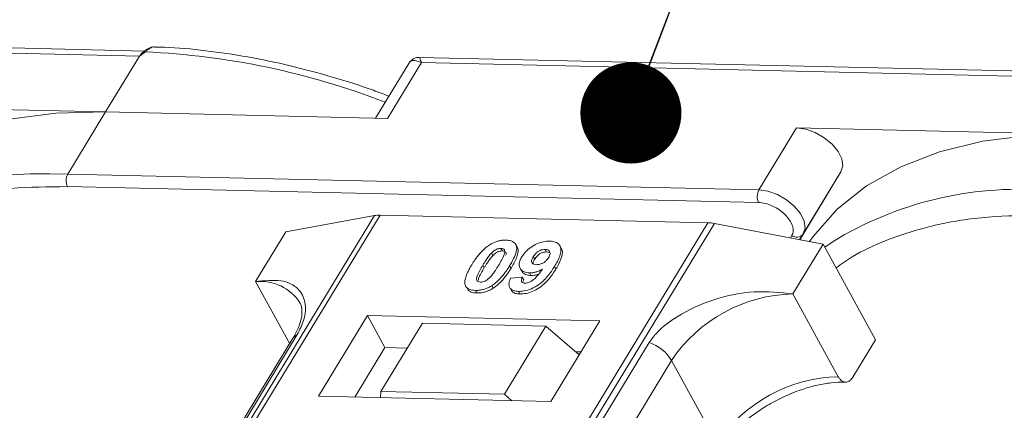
# Model space of a CAD drawing. Header units: millimetres. Extents: x 2145 to 3607, y 659 to 1692.
# Tile 80 of 85: x 3366 to 3415, y 1485 to 1504. Entities that reach past the tile are written whole.
import ezdxf

# ---------------------------------------------------------------- set-up
doc = ezdxf.new("R2010")
doc.units = ezdxf.units.MM
doc.styles.get("Standard").update_dxf_attribs({"font": '仿宋_GB2312.ttf', "width": 0.8})
doc.dimstyles.new('ISO-25.1', dxfattribs={"dimtxt": 6, "dimasz": 5, "dimexe": 3.5, "dimexo": 0.625, "dimgap": 1.5, "dimtad": 1, "dimtoh": 1, "dimtxsty": 'Standard', "dimcen": 2.5, "dimadec": 0, "dimazin": 0, "dimtfac": 1, "dimtmove": 0, "dimatfit": 3, "dimfxl": 0, "dimarcsym": 0})

msp = doc.modelspace()

# ---------------------------------------------------------------- linework, layer by layer
at = {"color": 7, "linetype": 'Continuous', "lineweight": 15}
for p, q in [((3372.384, 1502.666), (3337.848, 1503.458)), ((3337.945, 1503.198), (3372.128, 1502.414)), ((3372.128, 1502.414), (3370.447, 1499.652)), ((3372.427, 1502.624), (3372.128, 1502.414)), ((3385.445, 1502.056), (3383.796, 1499.345)), ((3384.391, 1499.332), (3386.072, 1502.094)), ((3420.511, 1501.561), (3385.974, 1502.354)), ((3386.072, 1502.094), (3420.255, 1501.309)), ((3370.447, 1499.652), (3356.504, 1499.972)), ((3368.58, 1496.583), (3370.447, 1499.652)), ((3370.447, 1499.652), (3384.391, 1499.332)), ((3404.63, 1498.867), (3402.763, 1495.798)), ((3418.574, 1498.547), (3404.63, 1498.867)), ((3368.58, 1496.583), (3367.692, 1496.589)), ((3402.763, 1495.798), (3368.58, 1496.583)), ((3406.824, 1496.692), (3404.781, 1493.333)), ((3404.956, 1493.623), (3406.824, 1496.692)), ((3368.566, 1495.961), (3402.749, 1495.176)), ((3383.744, 1494.526), (3362.064, 1458.897)), ((3362.333, 1458.89), (3384.029, 1494.548)), ((3400.246, 1494.175), (3378.549, 1458.518)), ((3378.882, 1458.511), (3400.562, 1494.141)), ((3379.366, 1493.721), (3383.744, 1494.526)), ((3384.029, 1494.548), (3400.246, 1494.175)), ((3400.562, 1494.141), (3405.944, 1493.111)), ((3379.366, 1493.721), (3377.872, 1491.266)), ((3404.394, 1493.545), (3404.319, 1493.422)), ((3404.78, 1493.334), (3404.956, 1493.623)), ((3406.392, 1493.221), (3406.025, 1492.963)), ((3389.534, 1492.674), (3389.602, 1492.548)), ((3390.005, 1492.907), (3390.074, 1492.781)), ((3390.803, 1492.978), (3390.734, 1493.104)), ((3392.26, 1492.731), (3392.191, 1492.857)), ((3392.26, 1492.731), (3392.387, 1492.705)), ((3392.991, 1492.913), (3392.922, 1493.039)), ((3404.45, 1490.656), (3405.944, 1493.111)), ((3405.944, 1493.111), (3408.53, 1488.383)), ((3391.605, 1492.498), (3391.674, 1492.372)), ((3389.112, 1492.083), (3389.181, 1491.957)), ((3390.504, 1491.921), (3390.435, 1492.048)), ((3390.951, 1491.918), (3391.02, 1491.792)), ((3391.417, 1491.694), (3391.485, 1491.568)), ((3392.727, 1491.892), (3392.658, 1492.018)), ((3377.872, 1491.266), (3379.555, 1488.191)), ((3390.476, 1491.44), (3391.06, 1491.479)), ((3391.06, 1491.479), (3391.129, 1491.353)), ((3388.316, 1490.967), (3388.385, 1490.841)), ((3388.741, 1490.83), (3388.81, 1490.704)), ((3389.548, 1491.064), (3389.617, 1490.938)), ((3390.44, 1490.974), (3390.509, 1490.848)), ((3390.874, 1490.781), (3390.943, 1490.655)), ((3406.692, 1486.558), (3404.45, 1490.656)), ((3383.403, 1489.583), (3380.976, 1485.593)), ((3394.896, 1489.319), (3383.403, 1489.583)), ((3383.403, 1489.583), (3384.266, 1488.007)), ((3392.469, 1485.33), (3394.896, 1489.319)), ((3386.126, 1489.209), (3384.072, 1485.833)), ((3392.232, 1489.069), (3386.126, 1489.209)), ((3390.177, 1485.693), (3392.232, 1489.069)), ((3392.232, 1489.069), (3393.876, 1487.642)), ((3379.719, 1488.461), (3364.406, 1463.295)), ((3364.62, 1463.481), (3379.933, 1488.647)), ((3407.41, 1486.542), (3408.53, 1488.383)), ((3397.337, 1488.248), (3382.024, 1463.082)), ((3384.266, 1488.007), (3382.772, 1485.552)), ((3385.379, 1487.981), (3384.266, 1488.007)), ((3393.963, 1487.785), (3393.705, 1487.79)), ((3383.132, 1462.205), (3398.445, 1487.371)), ((3400.687, 1483.273), (3398.445, 1487.371)), ((3384.072, 1485.833), (3384.048, 1485.523)), ((3390.177, 1485.693), (3384.072, 1485.833)), ((3380.976, 1485.593), (3392.469, 1485.33)), ((3390.546, 1485.374), (3390.177, 1485.693))]:
    msp.add_line(p, q, dxfattribs=at)
at = {"color": 7, "linetype": 'Continuous', "lineweight": 15, "flags": 128}
for points in [[(3372.427, 1502.624), (3372.411, 1502.634), (3372.396, 1502.642), (3372.382, 1502.647), (3372.371, 1502.649), (3372.362, 1502.648), (3372.354, 1502.645), (3372.349, 1502.638), (3372.347, 1502.63)], [(3370.447, 1499.652), (3367.995, 1499.594), (3365.697, 1499.305), (3363.577, 1498.789), (3361.659, 1498.051), (3359.964, 1497.098), (3358.51, 1495.943), (3357.313, 1494.597), (3357.134, 1494.346)], [(3406.824, 1496.692), (3406.912, 1496.983), (3406.864, 1497.328), (3406.682, 1497.697), (3406.384, 1498.059), (3405.993, 1498.381), (3405.545, 1498.637), (3405.077, 1498.803), (3404.63, 1498.867)], [(3418.574, 1498.547), (3416.122, 1498.489), (3413.823, 1498.201), (3411.704, 1497.684), (3409.785, 1496.946), (3408.09, 1495.994), (3406.636, 1494.839), (3405.44, 1493.493), (3405.26, 1493.242)], [(3404.956, 1493.623), (3405.045, 1493.914), (3404.996, 1494.259), (3404.815, 1494.628), (3404.516, 1494.99), (3404.126, 1495.312), (3403.677, 1495.568), (3403.21, 1495.734), (3402.763, 1495.798)]]:
    msp.add_lwpolyline(points, dxfattribs=at)
at = {"color": 7, "linetype": 'Continuous', "lineweight": 15}
for centre, radius, start, end in [((3370.732, 1465.056), 37.606, 68.8867, 87.4164), ((3367.144, 1479.411), 17.186, 88.173, 122.2769), ((3369.173, 1496.258), 0.676, 151.2883, 206.0774), ((3403.356, 1495.473), 0.676, 151.2883, 206.0774), ((3415.623, 1478.208), 17.623, 85.8654, 121.5842), ((3383.989, 1493.144), 1.404, 88.3644, 100.0749), ((3400.194, 1492.253), 1.923, 78.9596, 88.4511), ((3404.635, 1493.871), 0.406, 233.4992, 322.3259), ((3378.113, 1488.958), 2.32, 32.7281, 95.9449), ((3404.618, 1483.219), 7.439, 91.2925, 146.0732), ((3380.131, 1488.203), 0.486, 114.0472, 148.0355), ((3396.695, 1486.298), 2.052, 31.4947, 71.765), ((3406.859, 1479.121), 7.439, 91.2925, 146.0732)]:
    msp.add_arc(centre, radius, start, end, dxfattribs=at)
for points, knots in [([(3372.883, 1502.868), (3372.879, 1502.869), (3372.839, 1502.88), (3372.759, 1502.857), (3372.645, 1502.808), (3372.535, 1502.727), (3372.461, 1502.656), (3372.427, 1502.624)], [0, 0, 0, 0, 0.0330436, 0.2854264, 0.5318753, 0.785768, 1, 1, 1, 1]), ([(3372.361, 1502.648), (3372.348, 1502.639), (3372.323, 1502.62), (3372.297, 1502.601), (3372.285, 1502.592)], [0, 0, 0, 0, 0.518796, 1, 1, 1, 1]), ([(3372.842, 1502.867), (3372.799, 1502.864), (3372.704, 1502.858), (3372.535, 1502.785), (3372.423, 1502.698), (3372.354, 1502.645)], [0, 0, 0, 0, 0.2496368, 0.538323, 1, 1, 1, 1]), ([(3384.46, 1500.436), (3384.205, 1500.533), (3383.27, 1500.891), (3381.636, 1501.402), (3379.56, 1501.962), (3377.467, 1502.4), (3375.392, 1502.699), (3373.856, 1502.851), (3373.04, 1502.857), (3372.882, 1502.858)], [0, 0, 0, 0, 0.0642572, 0.235538, 0.4114542, 0.5906981, 0.772379, 0.9558843, 1, 1, 1, 1]), ([(3386.072, 1502.094), (3385.932, 1502.15), (3385.716, 1502.238), (3385.521, 1502.17), (3385.45, 1502.056), (3385.418, 1502.005)], [0, 0, 0, 0, 0.4984129, 0.772928, 1, 1, 1, 1]), ([(3385.972, 1502.354), (3385.908, 1502.35), (3385.799, 1502.343), (3385.615, 1502.258), (3385.531, 1502.162), (3385.485, 1502.11)], [0, 0, 0, 0, 0.389383, 0.666862, 1, 1, 1, 1]), ([(3385.974, 1502.348), (3385.974, 1502.35), (3385.973, 1502.373), (3385.995, 1502.291), (3386.046, 1502.16), (3386.072, 1502.094)], [0, 0, 0, 0, 0.044603, 0.521109, 1, 1, 1, 1]), ([(3358.255, 1493.415), (3358.478, 1493.574), (3359.187, 1494.078), (3360.775, 1494.802), (3363.031, 1495.507), (3365.695, 1495.937), (3367.619, 1495.953), (3368.566, 1495.961)], [0, 0, 0, 0, 0.088375, 0.281114, 0.527622, 0.767417, 1, 1, 1, 1]), ([(3402.749, 1495.176), (3402.856, 1495.166), (3403.076, 1495.146), (3403.438, 1495.014), (3403.781, 1494.818), (3404.075, 1494.574), (3404.301, 1494.302), (3404.44, 1494.019), (3404.482, 1493.752), (3404.423, 1493.613), (3404.394, 1493.545)], [0, 0, 0, 0, 0.12225, 0.25, 0.37775, 0.5, 0.62225, 0.75, 0.87775, 1, 1, 1, 1]), ([(3416.865, 1494.541), (3415.932, 1494.533), (3414.038, 1494.518), (3411.415, 1494.095), (3409.191, 1493.401), (3407.581, 1492.662), (3406.842, 1492.133), (3406.581, 1491.946)], [0, 0, 0, 0, 0.228681, 0.464455, 0.706869, 0.896356, 1, 1, 1, 1]), ([(3389.448, 1493.082), (3389.498, 1493.112), (3389.601, 1493.173), (3389.765, 1493.241), (3389.932, 1493.289), (3390.068, 1493.31), (3390.175, 1493.317), (3390.228, 1493.316), (3390.254, 1493.316)], [0, 0, 0, 0, 0.193776, 0.3936, 0.587864, 0.788908, 0.894169, 1, 1, 1, 1]), ([(3390.254, 1493.316), (3390.348, 1493.308), (3390.535, 1493.291), (3390.714, 1493.163), (3390.8, 1492.979), (3390.756, 1492.606), (3390.571, 1492.285), (3390.435, 1492.048)], [0, 0, 0, 0, 0.147566, 0.296688, 0.431278, 0.580404, 1, 1, 1, 1]), ([(3391.038, 1492.487), (3391.094, 1492.569), (3391.206, 1492.735), (3391.468, 1492.965), (3391.779, 1493.142), (3392.118, 1493.255), (3392.323, 1493.263), (3392.429, 1493.267)], [0, 0, 0, 0, 0.197927, 0.397728, 0.597413, 0.790584, 1, 1, 1, 1]), ([(3392.429, 1493.267), (3392.522, 1493.258), (3392.709, 1493.24), (3392.892, 1493.11), (3392.988, 1492.918), (3392.96, 1492.586), (3392.809, 1492.272), (3392.679, 1492.054), (3392.658, 1492.018)], [0, 0, 0, 0, 0.148288, 0.2977445, 0.4437132, 0.6077915, 0.9347078, 1, 1, 1, 1]), ([(3388.559, 1492.096), (3388.611, 1492.178), (3388.727, 1492.364), (3388.977, 1492.687), (3389.236, 1492.944), (3389.427, 1493.069), (3389.448, 1493.082)], [0, 0, 0, 0, 0.236731, 0.537555, 0.949668, 1, 1, 1, 1]), ([(3389.112, 1492.083), (3389.137, 1492.124), (3389.187, 1492.206), (3389.259, 1492.316), (3389.326, 1492.415), (3389.389, 1492.502), (3389.456, 1492.589), (3389.508, 1492.645), (3389.534, 1492.674)], [0, 0, 0, 0, 0.205942, 0.411959, 0.558149, 0.704502, 0.851801, 1, 1, 1, 1]), ([(3389.534, 1492.674), (3389.576, 1492.716), (3389.646, 1492.784), (3389.77, 1492.859), (3389.884, 1492.898), (3389.961, 1492.907), (3390.001, 1492.907), (3390.005, 1492.907)], [0, 0, 0, 0, 0.334804, 0.542561, 0.750382, 0.970721, 1, 1, 1, 1]), ([(3389.602, 1492.548), (3389.645, 1492.59), (3389.714, 1492.658), (3389.839, 1492.733), (3389.953, 1492.772), (3390.03, 1492.781), (3390.07, 1492.781), (3390.074, 1492.781)], [0, 0, 0, 0, 0.334804, 0.542561, 0.750382, 0.970721, 1, 1, 1, 1]), ([(3390.005, 1492.907), (3390.044, 1492.903), (3390.114, 1492.895), (3390.18, 1492.846), (3390.206, 1492.753), (3390.172, 1492.583), (3390.05, 1492.342), (3389.94, 1492.158), (3389.885, 1492.065)], [0, 0, 0, 0, 0.1046136, 0.1888141, 0.2735119, 0.444127, 0.7194809, 1, 1, 1, 1]), ([(3390.074, 1492.781), (3390.113, 1492.777), (3390.183, 1492.769), (3390.248, 1492.72), (3390.271, 1492.652), (3390.259, 1492.599), (3390.253, 1492.572)], [0, 0, 0, 0, 0.293658, 0.530016, 0.767769, 1, 1, 1, 1]), ([(3390.504, 1491.921), (3390.552, 1492.003), (3390.702, 1492.259), (3390.847, 1492.597), (3390.87, 1492.874), (3390.808, 1492.95), (3390.791, 1492.971)], [0, 0, 0, 0, 0.220552, 0.687786, 0.91457, 1, 1, 1, 1]), ([(3391.605, 1492.498), (3391.64, 1492.551), (3391.697, 1492.636), (3391.817, 1492.745), (3391.936, 1492.809), (3392.066, 1492.852), (3392.146, 1492.855), (3392.191, 1492.857)], [0, 0, 0, 0, 0.2913202, 0.4655393, 0.6416315, 0.798664, 1, 1, 1, 1]), ([(3391.674, 1492.372), (3391.709, 1492.425), (3391.766, 1492.51), (3391.886, 1492.618), (3392.005, 1492.683), (3392.135, 1492.725), (3392.215, 1492.729), (3392.26, 1492.731)], [0, 0, 0, 0, 0.29132, 0.465539, 0.641632, 0.798664, 1, 1, 1, 1]), ([(3392.191, 1492.857), (3392.237, 1492.852), (3392.33, 1492.841), (3392.411, 1492.766), (3392.444, 1492.667), (3392.418, 1492.554), (3392.376, 1492.48), (3392.358, 1492.445)], [0, 0, 0, 0, 0.207955, 0.420406, 0.62732, 0.827707, 1, 1, 1, 1]), ([(3392.727, 1491.892), (3392.775, 1491.974), (3392.92, 1492.221), (3393.048, 1492.555), (3393.056, 1492.819), (3392.993, 1492.891), (3392.98, 1492.906)], [0, 0, 0, 0, 0.227122, 0.68486, 0.934898, 1, 1, 1, 1]), ([(3389.181, 1491.957), (3389.206, 1491.998), (3389.256, 1492.08), (3389.328, 1492.19), (3389.395, 1492.289), (3389.458, 1492.376), (3389.525, 1492.463), (3389.577, 1492.519), (3389.602, 1492.548)], [0, 0, 0, 0, 0.2059417, 0.4119594, 0.558149, 0.7045024, 0.8518015, 1, 1, 1, 1]), ([(3391.417, 1491.694), (3391.324, 1491.704), (3391.137, 1491.723), (3390.966, 1491.862), (3390.888, 1492.054), (3390.921, 1492.274), (3391.003, 1492.422), (3391.038, 1492.487)], [0, 0, 0, 0, 0.2101886, 0.4217733, 0.6236035, 0.8370344, 1, 1, 1, 1]), ([(3391.759, 1492.101), (3391.712, 1492.106), (3391.626, 1492.115), (3391.544, 1492.175), (3391.513, 1492.257), (3391.534, 1492.369), (3391.578, 1492.45), (3391.605, 1492.498)], [0, 0, 0, 0, 0.213937, 0.398075, 0.583091, 0.751666, 1, 1, 1, 1]), ([(3391.592, 1492.15), (3391.595, 1492.176), (3391.602, 1492.247), (3391.646, 1492.323), (3391.674, 1492.372)], [0, 0, 0, 0, 0.366323, 1, 1, 1, 1]), ([(3392.358, 1492.445), (3392.325, 1492.397), (3392.269, 1492.315), (3392.144, 1492.213), (3392.017, 1492.148), (3391.882, 1492.105), (3391.8, 1492.102), (3391.759, 1492.101)], [0, 0, 0, 0, 0.267394, 0.447214, 0.627122, 0.813065, 1, 1, 1, 1]), ([(3388.237, 1491.097), (3388.229, 1491.131), (3388.213, 1491.2), (3388.224, 1491.347), (3388.274, 1491.537), (3388.365, 1491.745), (3388.462, 1491.932), (3388.527, 1492.041), (3388.559, 1492.096)], [0, 0, 0, 0, 0.1184406, 0.2393457, 0.4595932, 0.6849248, 0.8422399, 1, 1, 1, 1]), ([(3388.99, 1491.239), (3388.944, 1491.245), (3388.87, 1491.255), (3388.811, 1491.311), (3388.793, 1491.407), (3388.829, 1491.577), (3388.954, 1491.816), (3389.059, 1491.994), (3389.112, 1492.083)], [0, 0, 0, 0, 0.12537, 0.20229, 0.279179, 0.464758, 0.730582, 1, 1, 1, 1]), ([(3388.883, 1491.325), (3388.887, 1491.358), (3388.902, 1491.474), (3389.026, 1491.691), (3389.129, 1491.868), (3389.181, 1491.957)], [0, 0, 0, 0, 0.166989, 0.580698, 1, 1, 1, 1]), ([(3389.885, 1492.065), (3389.86, 1492.024), (3389.809, 1491.942), (3389.738, 1491.831), (3389.67, 1491.732), (3389.607, 1491.645), (3389.54, 1491.558), (3389.488, 1491.501), (3389.462, 1491.472)], [0, 0, 0, 0, 0.20527, 0.410616, 0.55715, 0.703844, 0.851471, 1, 1, 1, 1]), ([(3390.435, 1492.048), (3390.383, 1491.966), (3390.266, 1491.78), (3390.022, 1491.462), (3389.765, 1491.207), (3389.576, 1491.082), (3389.548, 1491.064)], [0, 0, 0, 0, 0.237281, 0.538591, 0.932677, 1, 1, 1, 1]), ([(3389.617, 1490.938), (3389.665, 1490.971), (3389.763, 1491.037), (3389.926, 1491.176), (3390.099, 1491.354), (3390.259, 1491.555), (3390.393, 1491.745), (3390.467, 1491.863), (3390.504, 1491.921)], [0, 0, 0, 0, 0.118595, 0.239509, 0.447458, 0.659935, 0.829685, 1, 1, 1, 1]), ([(3392.658, 1492.018), (3392.606, 1491.936), (3392.45, 1491.69), (3392.177, 1491.35), (3391.787, 1491.043), (3391.425, 1490.863), (3391.108, 1490.784), (3390.936, 1490.782), (3390.874, 1490.781)], [0, 0, 0, 0, 0.142337, 0.429127, 0.589943, 0.751205, 0.909895, 1, 1, 1, 1]), ([(3390.943, 1490.655), (3391.044, 1490.659), (3391.246, 1490.666), (3391.581, 1490.776), (3391.911, 1490.954), (3392.288, 1491.268), (3392.541, 1491.597), (3392.689, 1491.832), (3392.727, 1491.892)], [0, 0, 0, 0, 0.14324, 0.28761, 0.430449, 0.591135, 0.89544, 1, 1, 1, 1]), ([(3391.032, 1491.798), (3391.045, 1491.769), (3391.087, 1491.674), (3391.248, 1491.589), (3391.415, 1491.574), (3391.485, 1491.568)], [0, 0, 0, 0, 0.20752, 0.66568, 1, 1, 1, 1]), ([(3391.194, 1491.188), (3391.235, 1491.191), (3391.317, 1491.196), (3391.463, 1491.254), (3391.627, 1491.356), (3391.841, 1491.576), (3391.971, 1491.761), (3392.061, 1491.888)], [0, 0, 0, 0, 0.112015, 0.224355, 0.367768, 0.565827, 1, 1, 1, 1]), ([(3392.061, 1491.888), (3392.01, 1491.859), (3391.905, 1491.799), (3391.766, 1491.747), (3391.656, 1491.718), (3391.575, 1491.702), (3391.494, 1491.694), (3391.443, 1491.694), (3391.417, 1491.694)], [0, 0, 0, 0, 0.2434912, 0.4962659, 0.6182099, 0.7417038, 0.8701584, 1, 1, 1, 1]), ([(3379.933, 1488.647), (3380.051, 1488.882), (3380.352, 1489.481), (3380.365, 1490.276), (3380.01, 1490.981), (3379.195, 1491.396), (3378.312, 1491.309), (3377.872, 1491.266)], [0, 0, 0, 0, 0.1257134, 0.3212757, 0.5244662, 0.763484, 1, 1, 1, 1]), ([(3389.462, 1491.472), (3389.419, 1491.431), (3389.351, 1491.363), (3389.226, 1491.287), (3389.114, 1491.249), (3389.036, 1491.239), (3388.996, 1491.239), (3388.99, 1491.239)], [0, 0, 0, 0, 0.333678, 0.540413, 0.747264, 0.961209, 1, 1, 1, 1]), ([(3390.874, 1490.781), (3390.781, 1490.79), (3390.612, 1490.806), (3390.455, 1490.923), (3390.385, 1491.099), (3390.414, 1491.283), (3390.463, 1491.406), (3390.476, 1491.44)], [0, 0, 0, 0, 0.242788, 0.438865, 0.634801, 0.900936, 1, 1, 1, 1]), ([(3391.06, 1491.479), (3391.039, 1491.429), (3391.008, 1491.354), (3391.019, 1491.264), (3391.065, 1491.214), (3391.13, 1491.192), (3391.176, 1491.189), (3391.194, 1491.188)], [0, 0, 0, 0, 0.344714, 0.529059, 0.714209, 0.892196, 1, 1, 1, 1]), ([(3391.09, 1491.211), (3391.092, 1491.237), (3391.096, 1491.283), (3391.119, 1491.332), (3391.129, 1491.353)], [0, 0, 0, 0, 0.569737, 1, 1, 1, 1]), ([(3391.485, 1491.568), (3391.535, 1491.569), (3391.635, 1491.571), (3391.768, 1491.6), (3391.846, 1491.628), (3391.868, 1491.635)], [0, 0, 0, 0, 0.409454, 0.83528, 1, 1, 1, 1]), ([(3388.741, 1490.83), (3388.694, 1490.832), (3388.599, 1490.837), (3388.473, 1490.867), (3388.365, 1490.918), (3388.298, 1490.981), (3388.258, 1491.043), (3388.244, 1491.079), (3388.237, 1491.097)], [0, 0, 0, 0, 0.192635, 0.388697, 0.582015, 0.783044, 0.890959, 1, 1, 1, 1]), ([(3388.389, 1490.843), (3388.401, 1490.829), (3388.437, 1490.79), (3388.528, 1490.747), (3388.634, 1490.719), (3388.731, 1490.707), (3388.784, 1490.705), (3388.81, 1490.704)], [0, 0, 0, 0, 0.143925, 0.415852, 0.697483, 0.848301, 1, 1, 1, 1]), ([(3389.548, 1491.064), (3389.497, 1491.034), (3389.395, 1490.973), (3389.23, 1490.905), (3389.064, 1490.857), (3388.928, 1490.836), (3388.821, 1490.829), (3388.768, 1490.83), (3388.741, 1490.83)], [0, 0, 0, 0, 0.193769, 0.393564, 0.587886, 0.789131, 0.894283, 1, 1, 1, 1]), ([(3388.81, 1490.704), (3388.859, 1490.704), (3388.958, 1490.705), (3389.116, 1490.728), (3389.282, 1490.772), (3389.422, 1490.83), (3389.534, 1490.888), (3389.589, 1490.921), (3389.617, 1490.938)], [0, 0, 0, 0, 0.193594, 0.390501, 0.584817, 0.78683, 0.892868, 1, 1, 1, 1]), ([(3390.512, 1490.85), (3390.548, 1490.802), (3390.617, 1490.71), (3390.791, 1490.663), (3390.905, 1490.657), (3390.943, 1490.655)], [0, 0, 0, 0, 0.415852, 0.802138, 1, 1, 1, 1]), ([(3404.45, 1490.656), (3403.819, 1490.724), (3402.558, 1490.861), (3400.512, 1490.437), (3398.878, 1489.687), (3397.815, 1488.901), (3397.467, 1488.425), (3397.337, 1488.248)], [0, 0, 0, 0, 0.249096, 0.498243, 0.745205, 0.90541, 1, 1, 1, 1]), ([(3380.056, 1490.21), (3380.068, 1490.195), (3380.137, 1490.102), (3380.173, 1489.898), (3380.157, 1489.493), (3380.022, 1489.012), (3379.816, 1488.64), (3379.716, 1488.46)], [0, 0, 0, 0, 0.054359, 0.333223, 0.559722, 0.78604, 1, 1, 1, 1]), ([(3407.41, 1486.542), (3407.364, 1486.48), (3407.273, 1486.356), (3407.101, 1486.28), (3406.929, 1486.302), (3406.787, 1486.405), (3406.719, 1486.515), (3406.692, 1486.558)], [0, 0, 0, 0, 0.2146939, 0.4293877, 0.6440816, 0.8587754, 1, 1, 1, 1]), ([(3403.475, 1485.307), (3403.825, 1485.483), (3404.317, 1485.73), (3405.055, 1485.989), (3405.669, 1486.159), (3406.352, 1486.268), (3406.819, 1486.309), (3407.027, 1486.291), (3407.042, 1486.289)], [0, 0, 0, 0, 0.288391, 0.40474, 0.594322, 0.785544, 0.984773, 1, 1, 1, 1]), ([(3400.736, 1482.834), (3400.785, 1482.92), (3400.956, 1483.219), (3401.363, 1483.697), (3401.89, 1484.211), (3402.444, 1484.66), (3402.971, 1485.021), (3403.34, 1485.231), (3403.475, 1485.307)], [0, 0, 0, 0, 0.097286, 0.340622, 0.525469, 0.686972, 0.885597, 1, 1, 1, 1])]:
    msp.add_open_spline(points, degree=3, knots=knots, dxfattribs=at)
msp.add_open_spline([(3372.128, 1502.414), (3372.161, 1502.461), (3372.226, 1502.556), (3372.306, 1502.605), (3372.347, 1502.63)], degree=3, dxfattribs=at)

# ---------------------------------------------------------------- leaders
at = {"color": 5, "lineweight": 9}
msp.add_leader([(3396.433, 1499.603), (3408.391, 1530.774), (3417.717, 1530.774)], dimstyle='ISO-25.1', override={"dimgap": 1.5, "dimtad": 0, "dimldrblk": 'Dot'}, dxfattribs=at)

doc.saveas('drawing.dxf')
